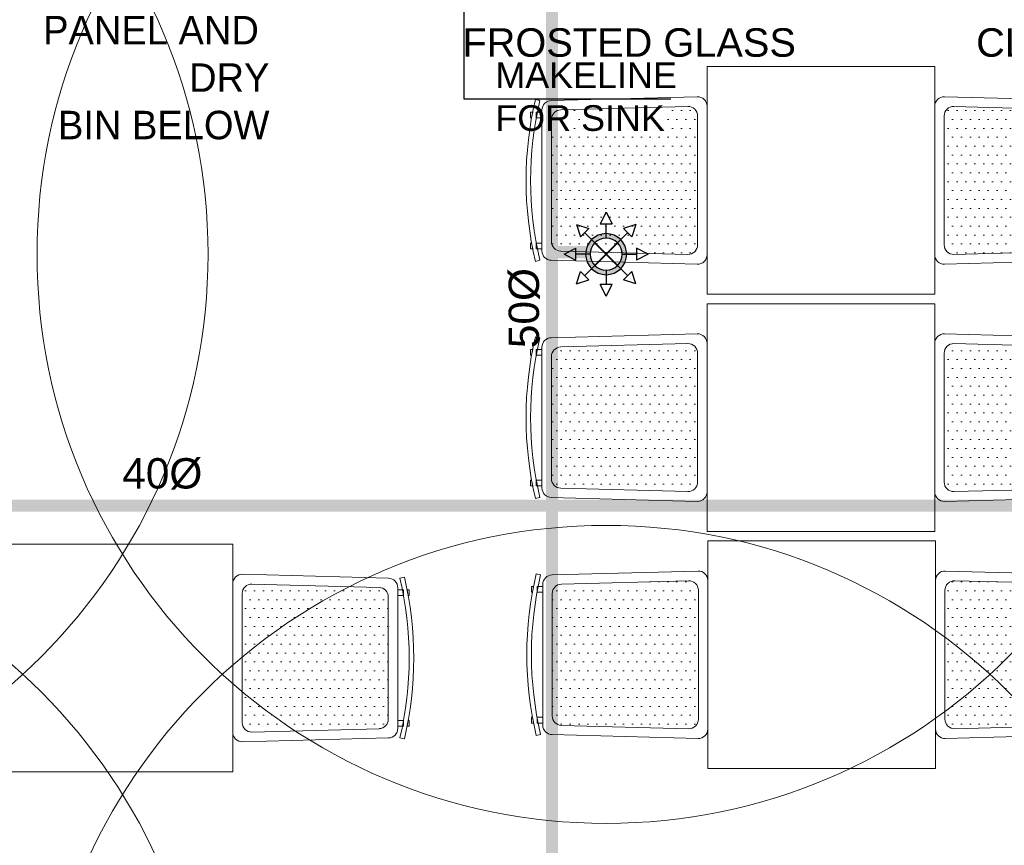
# Model space of a CAD drawing. Header units: millimetres. Extents: x -226731 to 126254, y -16359 to 60195.
# Tile 134 of 256: x -159209 to -156614, y 12618 to 14794. Entities that reach past the tile are written whole.
import ezdxf

# ---------------------------------------------------------------- set-up
doc = ezdxf.new("R2010")
doc.units = ezdxf.units.MM
doc.header["$LTSCALE"] = 0.1
doc.header["$MEASUREMENT"] = 0
doc.linetypes.add('CENTER', pattern=[2, 1.25, -0.25, 0.25, -0.25])
doc.layers.get('0').update_dxf_attribs({"lineweight": 5})
for name, color, linetype, lineweight in [('-P-Text', 7, 'Continuous', 18), ('0_CCE_ FF_SIDE WALL SPRINKLER', 6, 'Continuous', 0), ('0_CCE_FF_100 DIA PIPE', 11, 'Continuous', 0), ('FURNITURE', 36, 'Continuous', 9), ('SPRINKLER COVERAGE AREA', 1, 'Continuous', 9), ('TEXT', 70, 'Continuous', 5)]:
    doc.layers.add(name, color=color, linetype=linetype, lineweight=lineweight)
for name, color, linetype in [('0_CCE_PL Domestic pipe', 5, 'DOMESTIC_LINE'), ('0_CCE_PLUMBIMG TEXT', 8, 'Continuous'), ('FIRE FIGHTING SERVICES', 5, 'Continuous'), ('JMT-F-SPRINKLER', 50, 'Continuous')]:
    doc.layers.add(name, color=color, linetype=linetype)
doc.styles.add('ARIAL', font='arial.ttf')
doc.styles.add('Dominos CV Raman - X base$0$50', font='arial.ttf', dxfattribs={"height": 75})
doc.styles.add('ROMAND', font='ROMAND.shx', dxfattribs={"width": 0.8, "height": 225})
doc.styles.add('S2-ARIAL', font='arial.ttf')
doc.linetypes.add('DOMESTIC_LINE', pattern='A,0.5,-0.2,["DWS",ARIAL,S=0.1,R=0,X=-0.1,Y=-0.05],-0.25', length=0.95)
doc.dimstyles.new('C', dxfattribs={"dimtxt": 175, "dimasz": 125, "dimexe": 100, "dimexo": 100, "dimgap": 100, "dimtad": 1, "dimdec": 0, "dimzin": 0, "dimdsep": 46, "dimtxsty": 'ROMAND', "dimcen": 0, "dimclrd": 5, "dimclre": 5, "dimclrt": 2, "dimadec": 0, "dimazin": 0, "dimtfac": 1, "dimtdec": 0, "dimtix": 1, "dimtmove": 2, "dimatfit": 3, "dimfxl": 0, "dimfrac": 1, "dimtolj": 1, "dimtzin": 0, "dimarcsym": 0})

# ---------------------------------------------------------------- blocks, each defined once
blk = doc.blocks.new('A$Cd41b3340')
h = blk.add_hatch()
h.set_pattern_fill('DOTS', color=8, scale=375, angle=270)
h.paths.add_polyline_path([(-470, -325, 0.421994), (-495, -350.7), (-486.1, -685.7, 0.406475), (-461.1, -710), (-138.9, -710, 0.406487), (-113.9, -685.7), (-105, -350.7, 0.421983), (-130, -325)])
h.paths.add_polyline_path([(-461.1, 710, 0.406475), (-486.1, 685.7), (-495, 350.7, 0.421994), (-470, 325), (-130, 325, 0.421983), (-105, 350.7), (-113.9, 685.7, 0.406487), (-138.9, 710)])
at = {"color": 8}
for p, q in [((-138.9, 710), (-461.1, 710)), ((-486.1, 685.7), (-495, 350.7)), ((-105, 350.7), (-113.9, 685.7)), ((-470, 325), (-130, 325)), ((-470, -325), (-130, -325)), ((-486.1, -685.7), (-495, -350.7)), ((-105, -350.7), (-113.9, -685.7)), ((-138.9, -710), (-461.1, -710))]:
    blk.add_line(p, q, dxfattribs=at)
for points in [[(-479.9, 759.5), (-479.9, 765), (-464.9, 765), (-464.9, 762.3), (-479.9, 759.5)], [(-120.1, 759.5), (-120.1, 765), (-135.1, 765), (-135.1, 762.3), (-120.1, 759.5)], [(-510.5, 740.7), (-513.2, 752.3)], [(-479.9, 735), (-479.9, 750), (-464.9, 750), (-464.9, 735), (-479.9, 735)], [(-120.1, 735), (-120.1, 750), (-135.1, 750), (-135.1, 735), (-120.1, 735)], [(-89.5, 740.7), (-86.8, 752.3)], [(-510.5, -740.7), (-513.2, -752.3)], [(-479.9, -735), (-479.9, -750), (-464.9, -750), (-464.9, -735), (-479.9, -735)], [(-120.1, -735), (-120.1, -750), (-135.1, -750), (-135.1, -735), (-120.1, -735)], [(-89.5, -740.7), (-86.8, -752.3)], [(-479.9, -759.5), (-479.9, -765), (-464.9, -765), (-464.9, -762.3), (-479.9, -759.5)], [(-120.1, -759.5), (-120.1, -765), (-135.1, -765), (-135.1, -762.3), (-120.1, -759.5)]]:
    blk.add_lwpolyline(points, dxfattribs=at)
for points in [[(-510.5, 710.7), (-520.7, 325.7, 0.421994), (-495.7, 300), (-104.3, 300, 0.421983), (-79.3, 325.7), (-89.5, 710.7, 0.406487), (-114.5, 735), (-485.5, 735, 0.406475)], [(-510.5, -710.7), (-520.7, -325.7, -0.421994), (-495.7, -300), (-104.3, -300, -0.421983), (-79.3, -325.7), (-89.5, -710.7, -0.406487), (-114.5, -735), (-485.5, -735, -0.406475)]]:
    blk.add_lwpolyline(points, format="xyb", close=True, dxfattribs=at)
blk.add_lwpolyline([(0, -300), (-600, -300), (-600, 300), (0, 300)], close=True, dxfattribs=at)
for centre, radius, start, end in [((-300, -157.2), 934.2, 76.8076, 103.1921), ((-300, -157.2), 922.2, 76.8076, 103.1921), ((-461.1, 685), 25, 90, 178.4821), ((-138.9, 685), 25, 1.5156, 90), ((-470, 350), 25, 178.4821, 270), ((-130, 350), 25, 270, 1.5156), ((-470, -350), 25, 90, 181.5179), ((-130, -350), 25, 358.4844, 90), ((-461.1, -685), 25, 181.5179, 270), ((-138.9, -685), 25, 270, 358.4844), ((-300, 157.2), 934.2, 256.8079, 283.1924), ((-300, 157.2), 922.2, 256.8079, 283.1924)]:
    blk.add_arc(centre, radius, start, end, dxfattribs=at)
blk = doc.blocks.new('A$C2AD535C3')
at = {"layer": 'JMT-F-SPRINKLER'}
h = blk.add_hatch(color=1, dxfattribs=at)
edge = h.paths.add_edge_path()
edge.add_ellipse((0, 0), major_axis=(63.8, 63.8), ratio=1, start_angle=225, end_angle=405, ccw=False)
edge.add_ellipse((0, 0), major_axis=(63.8, 63.8), ratio=1, start_angle=45, end_angle=225, ccw=False)
edge = h.paths.add_edge_path(flags=16)
edge.add_ellipse((0, 0), major_axis=(-49.9, 49.9), ratio=1, start_angle=135, end_angle=315)
edge.add_ellipse((0, 0), major_axis=(-49.9, 49.9), ratio=1, start_angle=-45, end_angle=135)
at = {"layer": 'JMT-F-SPRINKLER', "color": 1}
for p, q in [((0, 185), (-26.1, 132.9)), ((0, 185), (26.1, 132.9)), ((-130.8, 130.8), (-112.5, 75.5)), ((-130.8, 130.8), (-75.5, 112.5)), ((26.1, 132.9), (-26.1, 132.9)), ((0, 70.5), (0, 132.9)), ((130.8, 130.8), (75.5, 112.5)), ((130.8, 130.8), (112.5, 75.5)), ((-75.5, 112.5), (-112.5, 75.5)), ((-49.9, 49.9), (-94, 94)), ((49.9, 49.9), (94, 94)), ((112.5, 75.5), (75.5, 112.5)), ((-185, 0), (-132.9, 26.1)), ((-132.9, 26.1), (-132.9, -26.1)), ((185, 0), (132.9, 26.1)), ((132.9, -26.1), (132.9, 26.1)), ((-185, 0), (-132.9, -26.1)), ((-70.5, 0), (-132.9, 0)), ((70.5, 0), (132.9, 0)), ((185, 0), (132.9, -26.1)), ((-130.8, -130.8), (-112.5, -75.5)), ((-75.5, -112.5), (-112.5, -75.5)), ((-49.9, -49.9), (-94, -94)), ((0, -70.5), (0, -132.9)), ((49.9, -49.9), (94, -94)), ((75.5, -112.5), (112.5, -75.5)), ((130.8, -130.8), (112.5, -75.5)), ((-130.8, -130.8), (-75.5, -112.5)), ((130.8, -130.8), (75.5, -112.5)), ((0, -185), (-26.1, -132.9)), ((-26.1, -132.9), (26.1, -132.9)), ((0, -185), (26.1, -132.9))]:
    blk.add_line(p, q, dxfattribs=at)
at = {"layer": 'JMT-F-SPRINKLER', "color": 1, "const_width": 7}
for points in [[(-49.9, -49.9), (49.9, 49.9)], [(-49.9, 49.9), (49.9, -49.9)]]:
    blk.add_lwpolyline(points, dxfattribs=at)
at = {"layer": 'JMT-F-SPRINKLER', "color": 1}
for radius in [90.2, 70.5]:
    blk.add_circle((0, 0), radius, dxfattribs=at)
at = {"layer": 'SPRINKLER COVERAGE AREA', "color": 1}
blk.add_circle((0, 0), 2500, dxfattribs=at)
blk = doc.blocks.new('G$C3584CA52')
at = {"layer": '0_CCE_FF_100 DIA PIPE', "color": 1, "linetype": 'CENTER', "ltscale": 5, "const_width": 32}
for points in [[(5212.7, -6110.4), (5212.7, -9259)], [(5313.3, -7039), (5207.5, -7039)], [(548.8, -7707.2), (7904.6, -7707.2)]]:
    blk.add_lwpolyline(points, dxfattribs=at)
at = {"layer": '0_CCE_ FF_SIDE WALL SPRINKLER', "color": 240, "xscale": -0.6, "yscale": 0.6, "zscale": 0.6}
for p in [(2806, -7044.2), (5355.3, -7044.2), (2806, -9259), (5355.3, -9259)]:
    blk.add_blockref('A$C2AD535C3', p, dxfattribs=at)
at = {"layer": '0_CCE_FF_100 DIA PIPE', "color": 7, "linetype": 'CENTER', "ltscale": 5, "insert": (5181.2, -7291.9, 0), "char_height": 80, "width": 747.865, "attachment_point": 7, "rotation": 90, "style": 'S2-ARIAL'}
blk.add_mtext('50Ø ', dxfattribs=at)
at = {"layer": '0_CCE_FF_100 DIA PIPE', "color": 7, "linetype": 'CENTER', "ltscale": 5, "insert": (4079.8, -7664.8, 0), "char_height": 80, "width": 747.865, "attachment_point": 7, "style": 'S2-ARIAL'}
blk.add_mtext('40Ø ', dxfattribs=at)
blk = doc.blocks.new('A$C643D7E06')
at = {"layer": '0_CCE_PLUMBIMG TEXT', "color": 7, "lineweight": 0, "insert": (6896.1, 3982.2, 0), "char_height": 67.71, "width": 772.489, "attachment_point": 1, "style": 'S2-ARIAL'}
blk.add_mtext('MAKELINE\\PFOR SINK', dxfattribs=at)
at = {"layer": '-P-Text', "color": 0, "linetype": 'Continuous'}
blk.add_leader([(6812.7, 4247.7, 0), (6812.7, 3885.9, 0), (7358.2, 3885.9, 0)], dimstyle='C', override={"dimtxt": 225, "dimasz": 50, "dimtad": 0, "dimclrd": 0, "dimfxl": 0, "dimarcsym": 1}, dxfattribs=at)

msp = doc.modelspace()

# ---------------------------------------------------------------- block references
at = {"layer": '0_CCE_PL Domestic pipe', "color": 0}
msp.add_blockref('A$C643D7E06', (-164851.2, 10699.6), dxfattribs=at)
at = {"layer": 'FIRE FIGHTING SERVICES'}
msp.add_blockref('G$C3584CA52', (-163018.3, 21220.5), dxfattribs=at)
at = {"layer": 'FURNITURE', "color": 8, "xscale": -1, "rotation": 90}
for p in [(-157097.2, 14070.6), (-157097.2, 13445.6), (-157095.1, 12820.6), (-158947.2, 12811.9)]:
    msp.add_blockref('A$Cd41b3340', p, dxfattribs=at)

# ---------------------------------------------------------------- texts
at = {"layer": 'TEXT', "color": 8, "lineweight": 0, "ltscale": 100, "insert": (-158550.5, 14929.2), "char_height": 75, "width": 633.25, "attachment_point": 3, "style": 'Dominos CV Raman - X base$0$50'}
msp.add_mtext('{\\fArtifakt Element|b0|i0|c0|p34;32" ODS ON PANEL AND  DRY\\PBIN BELOW}', dxfattribs=at)
at = {"layer": 'TEXT', "color": 8, "lineweight": 0, "ltscale": 100, "char_height": 75, "attachment_point": 1, "style": 'Dominos CV Raman - X base$0$50'}
for s, insert in [('FROSTED GLASS', (-158042, 14771.6)), ('CLEAR GLASS', (-156688, 14771.6))]:
    msp.add_mtext_dynamic_manual_height_columns(s, width=969.314, gutter_width=374.9, heights=[0], dxfattribs=dict(at, insert=insert))

doc.saveas('drawing.dxf')
